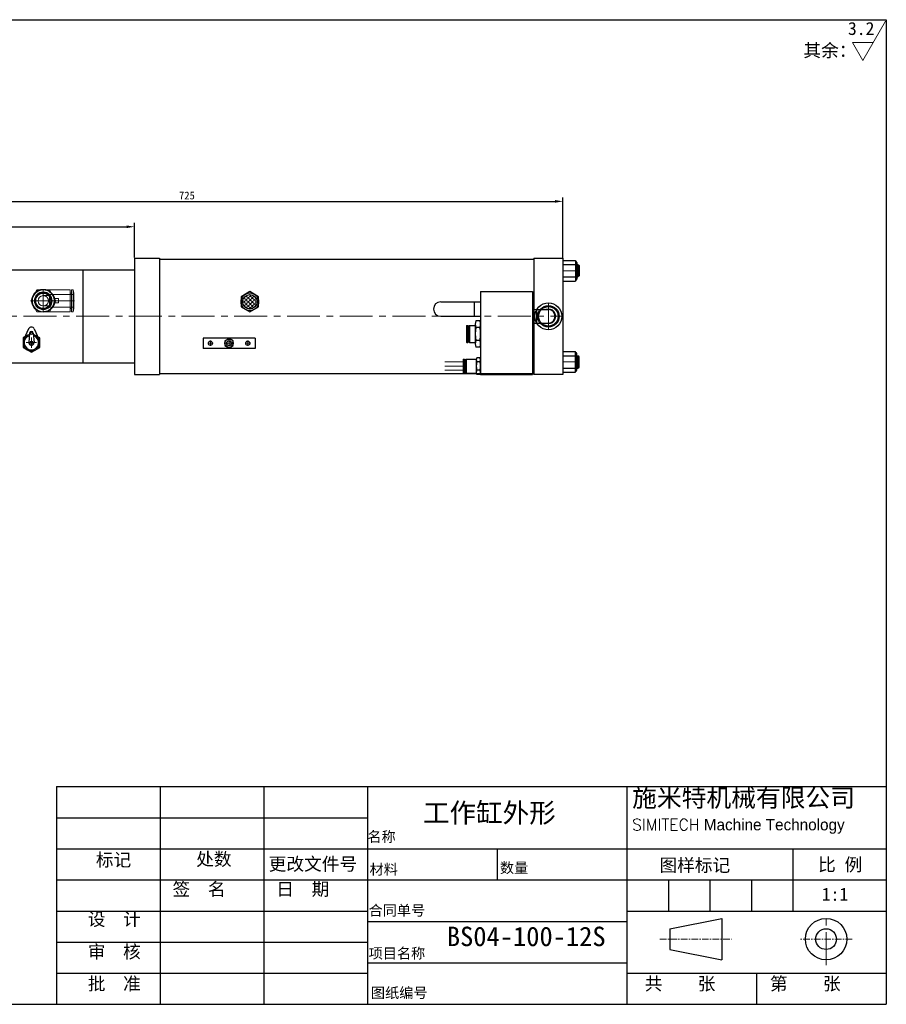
# Model space of a CAD drawing. Header units: millimetres. Extents: x 4651 to 6051, y 10342 to 11292.
# Tile 2 of 2: x 5215 to 6051, y 10342 to 11292. Entities that reach past the tile are written whole.
import ezdxf

# ---------------------------------------------------------------- set-up
doc = ezdxf.new("R2010")
doc.units = ezdxf.units.MM
doc.header["$MEASUREMENT"] = 0
doc.linetypes.add('CENTER', pattern=[50.8, 31.75, -6.35, 6.35, -6.35])
doc.layers.get('Defpoints').update_dxf_attribs({"lineweight": 25})
for name, color, linetype, lineweight in [('图层1', 7, 'Continuous', 25), ('图层2', 3, 'CENTER', 13), ('图层3', 2, 'Continuous', 13), ('图层4', 1, 'Continuous', 30), ('图层7', 4, 'Continuous', 13)]:
    doc.layers.add(name, color=color, linetype=linetype, lineweight=lineweight)
doc.dimstyles.new('ISO-25', dxfattribs={"dimscale": 2, "dimtxt": 2.5, "dimasz": 2.5, "dimexe": 1.25, "dimexo": 0.625, "dimtad": 1, "dimtxsty": 'Standard', "dimcen": 2.5, "dimadec": 0, "dimazin": 0, "dimtfac": 1, "dimtmove": 0, "dimatfit": 3, "dimfxl": 1, "dimarcsym": 0})

# ---------------------------------------------------------------- blocks, each defined once
blk = doc.blocks.new('*D3726')
at = {"layer": 'Defpoints', "color": 0}
for p in [(5738.91, 11116.9), (5738.91, 11059.99), (5013.91, 11053.24)]:
    blk.add_point(p, dxfattribs=at)
at = {"layer": '图层3', "color": 0, "lineweight": -2}
for p, q in [((5013.91, 11055.12), (5013.91, 11120.65)), ((5021.41, 11116.9), (5731.41, 11116.9)), ((5738.91, 11061.87), (5738.91, 11120.65))]:
    blk.add_line(p, q, dxfattribs=at)
at = {"layer": '图层3', "color": 0}
for points in [[(5021.41, 11118.15), (5021.41, 11115.65), (5013.91, 11116.9)], [(5731.41, 11115.65), (5731.41, 11118.15), (5738.91, 11116.9)]]:
    blk.add_solid(points, dxfattribs=at)
at = {"layer": '图层3', "color": 0, "insert": (5376.41, 11122.53), "char_height": 7.5, "attachment_point": 5}
blk.add_mtext('725', dxfattribs=at)
blk = doc.blocks.new('*D3734')
at = {"layer": 'Defpoints', "color": 0}
for p in [(5325.91, 11092.42), (5325.91, 11060.99), (5013.91, 11050.99)]:
    blk.add_point(p, dxfattribs=at)
at = {"layer": '图层3', "color": 0, "lineweight": -2}
for p, q in [((5013.91, 11052.87), (5013.91, 11096.17)), ((5325.91, 11062.87), (5325.91, 11096.17)), ((5021.41, 11092.42), (5318.41, 11092.42))]:
    blk.add_line(p, q, dxfattribs=at)
at = {"layer": '图层3', "color": 0}
for points in [[(5021.41, 11093.67), (5021.41, 11091.17), (5013.91, 11092.42)], [(5318.41, 11091.17), (5318.41, 11093.67), (5325.91, 11092.42)]]:
    blk.add_solid(points, dxfattribs=at)
at = {"layer": '图层3', "color": 0, "insert": (5169.91, 11098.05), "char_height": 7.5, "attachment_point": 5}
blk.add_mtext('312', dxfattribs=at)

msp = doc.modelspace()

# ---------------------------------------------------------------- hatches: boundary and pattern name
at = {"layer": '图层7'}
h = msp.add_hatch(dxfattribs=at)
h.set_pattern_fill('ANGLE', color=256, scale=0.4, angle=315, style=0)
h.set_pattern_definition([(315, (6077.567, 11069.2106), (1.975656, 1.975656), [2.032, -0.762]), (45, (6077.567, 11069.2106), (-1.975656, 1.975656), [2.032, -0.762])])
h.paths.add_polyline_path([(5430.131, 11020.029, 1), (5443.981, 11020.029, 1)])

# ---------------------------------------------------------------- linework, layer by layer
at = {"layer": '图层1'}
for p, q in [((5325.906, 11061.991), (5325.906, 10949.991)), ((5325.906, 11061.991), (5349.906, 11061.991)), ((5349.906, 11061.991), (5349.906, 10949.991)), ((5349.906, 11060.991), (5710.906, 11060.991)), ((5710.906, 11061.991), (5738.906, 11061.991)), ((5710.906, 11061.991), (5710.906, 10950.991)), ((5710.906, 11061.991), (5710.906, 10950.991)), ((5738.906, 11061.991), (5738.906, 10949.991)), ((5738.906, 11059.991), (5750.906, 11059.991)), ((5750.906, 11059.991), (5750.906, 11039.991)), ((5751.406, 11058.991), (5751.406, 11058.991)), ((5187.906, 11050.991), (5325.906, 11050.991)), ((5275.906, 11050.991), (5275.906, 10960.991)), ((5738.906, 11055.991), (5750.906, 11055.991)), ((5752.406, 11057.991), (5752.406, 11041.991)), ((5752.406, 11055.991), (5753.406, 11055.991)), ((5753.406, 11055.991), (5754.406, 11054.991)), ((5753.406, 11055.991), (5753.406, 11043.991)), ((5754.406, 11054.991), (5754.406, 11044.991)), ((5738.906, 11043.991), (5750.906, 11043.991)), ((5738.906, 11039.991), (5750.906, 11039.991)), ((5751.406, 11040.991), (5751.406, 11040.991)), ((5752.406, 11043.991), (5753.406, 11043.991)), ((5754.406, 11044.991), (5753.406, 11043.991)), ((5437.056, 11029.844), (5428.556, 11024.936)), ((5445.556, 11024.936), (5437.056, 11029.844)), ((5659.406, 11029.991), (5659.406, 10949.991)), ((5659.406, 11029.991), (5709.406, 11029.991)), ((5709.406, 11029.991), (5709.406, 10949.991)), ((5428.556, 11024.936), (5428.556, 11015.121)), ((5445.556, 11015.121), (5445.556, 11024.936)), ((5428.556, 11015.121), (5437.056, 11010.214)), ((5437.056, 11010.214), (5445.556, 11015.121)), ((5621.097, 11019.991), (5659.406, 11019.991)), ((5653.406, 11019.991), (5653.406, 11005.991)), ((5709.406, 11012.491), (5713.406, 11012.991)), ((5713.406, 11012.991), (5713.406, 10998.991)), ((5713.406, 11012.491), (5724.906, 11012.491)), ((5621.097, 11005.991), (5659.406, 11005.991)), ((5658.906, 11001.692), (5654.906, 11001.692)), ((5223.761, 10993.868), (5219.215, 10983.952)), ((5229.215, 10993.868), (5233.76, 10983.952)), ((5646.206, 10997.141), (5645.906, 10996.841)), ((5645.906, 10996.841), (5645.906, 10981.141)), ((5646.206, 10997.141), (5647.106, 10997.141)), ((5646.206, 10997.141), (5646.206, 10980.841)), ((5647.106, 10997.141), (5647.406, 10996.841)), ((5647.106, 10997.141), (5647.106, 10980.841)), ((5647.406, 10996.841), (5647.406, 10981.141)), ((5647.406, 10995.991), (5648.406, 10995.991)), ((5648.706, 10997.141), (5648.406, 10996.841)), ((5648.406, 10996.841), (5648.406, 10981.141)), ((5648.706, 10997.141), (5654.406, 10997.141)), ((5648.706, 10997.141), (5648.706, 10980.841)), ((5654.406, 10998.517), (5654.406, 10979.464)), ((5658.906, 10995.342), (5654.906, 10995.342)), ((5659.406, 10998.517), (5659.406, 10979.464)), ((5709.406, 10999.491), (5713.406, 10998.991)), ((5710.906, 10949.991), (5710.906, 10999.303)), ((5713.406, 10999.491), (5724.906, 10999.491)), ((5220.278, 10986.271), (5218.488, 10985.237)), ((5218.488, 10985.237), (5218.488, 10976)), ((5224.693, 10989.758), (5223.995, 10980.813)), ((5228.282, 10989.758), (5228.98, 10980.813)), ((5234.488, 10985.237), (5232.697, 10986.271)), ((5234.488, 10976), (5234.488, 10985.237)), ((5442.056, 10985.029), (5392.056, 10985.029)), ((5392.056, 10985.029), (5392.056, 10975.029)), ((5442.056, 10985.029), (5442.056, 10975.029)), ((5658.906, 10982.64), (5654.906, 10982.64)), ((5218.488, 10976), (5226.488, 10971.381)), ((5226.488, 10971.381), (5234.488, 10976)), ((5442.056, 10975.029), (5392.056, 10975.029)), ((5646.206, 10980.841), (5645.906, 10981.141)), ((5646.206, 10980.841), (5647.106, 10980.841)), ((5647.406, 10981.141), (5647.106, 10980.841)), ((5647.406, 10981.991), (5648.406, 10981.991)), ((5648.406, 10981.141), (5648.706, 10980.841)), ((5648.706, 10980.841), (5654.406, 10980.841)), ((5658.906, 10976.289), (5654.906, 10976.289)), ((5643.07, 10964.791), (5642.67, 10964.391)), ((5642.67, 10964.391), (5642.67, 10951.591)), ((5643.07, 10964.791), (5643.77, 10964.791)), ((5643.07, 10964.791), (5643.07, 10951.191)), ((5643.77, 10964.791), (5644.17, 10964.391)), ((5643.77, 10964.791), (5643.77, 10951.191)), ((5644.17, 10964.391), (5644.17, 10951.591)), ((5644.17, 10963.491), (5645.17, 10963.491)), ((5645.57, 10964.791), (5645.17, 10964.391)), ((5645.17, 10964.391), (5645.17, 10951.591)), ((5645.57, 10964.791), (5645.57, 10951.191)), ((5645.57, 10964.791), (5655.469, 10964.791)), ((5655.406, 10964.072), (5655.406, 10951.909)), ((5658.906, 10966.074), (5655.906, 10966.074)), ((5738.906, 10971.991), (5750.906, 10971.991)), ((5738.906, 10967.991), (5750.906, 10967.991)), ((5750.906, 10951.991), (5750.906, 10971.991)), ((5751.406, 10970.991), (5751.406, 10970.991)), ((5752.406, 10953.991), (5752.406, 10969.991)), ((5752.406, 10967.991), (5753.406, 10967.991)), ((5753.406, 10955.991), (5753.406, 10967.991)), ((5754.406, 10966.991), (5753.406, 10967.991)), ((5754.406, 10956.991), (5754.406, 10966.991)), ((5187.906, 10960.991), (5325.906, 10960.991)), ((5658.906, 10962.032), (5655.906, 10962.032)), ((5658.906, 10953.949), (5655.906, 10953.949)), ((5738.906, 10955.991), (5750.906, 10955.991)), ((5752.406, 10955.991), (5753.406, 10955.991)), ((5753.406, 10955.991), (5754.406, 10956.991)), ((5325.906, 10949.991), (5349.906, 10949.991)), ((5349.906, 10950.991), (5710.906, 10950.991)), ((5643.07, 10951.191), (5642.67, 10951.591)), ((5643.07, 10951.191), (5643.77, 10951.191)), ((5644.17, 10951.591), (5643.77, 10951.191)), ((5644.17, 10952.491), (5645.17, 10952.491)), ((5645.57, 10951.191), (5645.17, 10951.591)), ((5645.57, 10951.191), (5655.469, 10951.191)), ((5658.906, 10949.908), (5655.906, 10949.908)), ((5659.406, 10949.991), (5709.406, 10949.991)), ((5738.906, 10949.991), (5710.906, 10949.991)), ((5738.906, 10951.991), (5750.906, 10951.991)), ((5751.406, 10952.991), (5751.406, 10952.991)), ((5350.648, 10552.202), (5350.648, 10342.202)), ((5450.648, 10552.202), (5450.648, 10342.202)), ((5550.648, 10552.202), (5550.648, 10342.202)), ((5800.648, 10552.202), (5800.648, 10342.202)), ((5250.648, 10522.202), (5550.648, 10522.202)), ((5250.648, 10492.202), (6050.648, 10492.202)), ((5675.648, 10492.202), (5675.648, 10462.202)), ((5960.648, 10492.202), (5960.648, 10432.202)), ((5250.648, 10462.202), (6050.648, 10462.202)), ((5840.648, 10462.202), (5840.648, 10432.202)), ((5880.648, 10462.202), (5880.648, 10432.202)), ((5920.648, 10462.202), (5920.648, 10432.202)), ((5250.648, 10432.202), (5550.648, 10432.202)), ((5800.648, 10432.202), (6050.648, 10432.202)), ((5550.648, 10422.202), (5800.648, 10422.202)), ((5841.994, 10415.082), (5891.994, 10425.082)), ((5891.994, 10425.082), (5891.994, 10385.082)), ((5841.994, 10415.082), (5841.994, 10395.082)), ((5250.648, 10402.202), (5550.648, 10402.202)), ((5841.994, 10395.082), (5891.994, 10385.082)), ((5550.648, 10382.202), (5800.648, 10382.202)), ((5250.648, 10372.202), (5550.648, 10372.202)), ((5800.648, 10372.202), (6050.648, 10372.202)), ((5925.648, 10372.202), (5925.648, 10342.202))]:
    msp.add_line(p, q, dxfattribs=at)
msp.add_lwpolyline([(5413.056, 10977.719), (5417.056, 10975.41), (5421.056, 10977.719), (5421.056, 10982.338), (5417.056, 10984.648), (5413.056, 10982.338)], close=True, dxfattribs=at)
for centre, radius in [((5237.906, 11020.991), 11), ((5237.906, 11020.991), 7.5), ((5437.056, 11020.029), 8.5), ((5437.056, 11020.029), 6.925), ((5724.906, 11005.991), 13), ((5724.906, 11005.991), 10.412), ((5724.906, 11005.991), 9.4), ((5724.906, 11005.991), 9.4), ((5226.488, 10980.618), 1.5), ((5226.488, 10989.618), 1), ((5399.056, 10980.029), 2), ((5417.056, 10980.029), 4), ((5417.056, 10980.029), 2.5), ((5435.056, 10980.029), 2), ((5992.624, 10405.082), 20), ((5992.624, 10405.082), 10)]:
    msp.add_circle(centre, radius, dxfattribs=at)
for centre, radius, start, end in [((5751.406, 11059.491), 0.5, 180, 270), ((5751.406, 11057.991), 1, 0, 90), ((5751.406, 11040.491), 0.5, 90, 180), ((5751.406, 11041.991), 1, 270, 0), ((5621.097, 11012.991), 7, 90, 270), ((5724.906, 11005.991), 7, 248.213211, 111.786789), ((5724.906, 11005.991), 6.5, 270, 90), ((5664.739, 10998.517), 10.333, 162.103449, 197.896551), ((5649.073, 10998.517), 10.333, 342.103449, 17.896551), ((5226.488, 10992.618), 3, 24.624318, 155.375682), ((5694.989, 10988.991), 40.583, 170.996825, 189.003175), ((5618.823, 10988.991), 40.583, 350.996825, 9.003175), ((5226.488, 10980.618), 8, 103.749113, 76.250887), ((5226.488, 10980.618), 7, 106.463989, 73.536011), ((5226.488, 10989.618), 1.8, 4.460844, 175.539156), ((5664.739, 10979.464), 10.333, 162.103449, 197.896551), ((5649.073, 10979.464), 10.333, 342.103449, 17.896551), ((5226.488, 10980.618), 2.5, 175.539156, 4.460844), ((5659.739, 10964.053), 4.333, 152.201937, 207.798063), ((5655.073, 10964.053), 4.333, 332.201937, 27.798063), ((5751.406, 10971.491), 0.5, 180, 270), ((5751.406, 10969.991), 1, 0, 90), ((5671.989, 10957.991), 16.583, 165.894646, 194.105354), ((5659.739, 10951.929), 4.333, 152.201937, 207.798063), ((5642.823, 10957.991), 16.583, 345.894646, 14.105354), ((5655.073, 10951.929), 4.333, 332.201937, 27.798063), ((5751.406, 10953.991), 1, 270, 0), ((5751.406, 10952.491), 0.5, 90, 180)]:
    msp.add_arc(centre, radius, start, end, dxfattribs=at)
at = {"layer": '图层2', "ltscale": 0.5}
for p, q in [((5738.906, 11049.991), (5754.406, 11049.991)), ((5738.906, 10961.991), (5754.406, 10961.991))]:
    msp.add_line(p, q, dxfattribs=at)
at = {"layer": '图层2'}
for p, q in [((5237.906, 11030.991), (5237.906, 11010.991)), ((5227.906, 11020.991), (5247.906, 11020.991)), ((5724.906, 11018.991), (5724.906, 10992.991)), ((5724.906, 11018.991), (5724.906, 10992.991)), ((4964.906, 11005.991), (5738.906, 11005.991)), ((5226.488, 10985.618), (5226.488, 10975.618)), ((5399.056, 10982.529), (5399.056, 10977.529)), ((5417.056, 10982.529), (5417.056, 10977.529)), ((5435.056, 10982.529), (5435.056, 10977.529)), ((5221.488, 10980.618), (5231.488, 10980.618)), ((5401.556, 10980.029), (5396.556, 10980.029)), ((5419.556, 10980.029), (5414.556, 10980.029)), ((5437.556, 10980.029), (5432.556, 10980.029)), ((5992.624, 10380.082), (5992.624, 10430.082))]:
    msp.add_line(p, q, dxfattribs=at)
at = {"layer": '图层2', "ltscale": 0.2}
for p, q in [((5832.368, 10405.082), (5901.512, 10405.082)), ((6017.624, 10405.082), (5967.624, 10405.082))]:
    msp.add_line(p, q, dxfattribs=at)
at = {"layer": '图层3'}
for p, q in [((6028.049, 11252.816), (6049.999, 11290.834)), ((6017.945, 11270.316), (6038.152, 11270.316)), ((6028.049, 11252.816), (6017.945, 11270.316))]:
    msp.add_line(p, q, dxfattribs=at)
at = {"layer": '图层4'}
for p, q in [((4650.648, 11292.202), (6050.648, 11292.202)), ((6050.648, 11292.202), (6050.648, 10342.202)), ((5250.648, 10552.202), (6050.648, 10552.202)), ((5250.648, 10552.202), (5250.648, 10342.202)), ((4650.648, 10342.202), (6050.648, 10342.202)), ((5100.648, 10342.202), (6050.648, 10342.202))]:
    msp.add_line(p, q, dxfattribs=at)
at = {"layer": '图层7'}
for p, q in [((5754.406, 11054.991), (5752.406, 11054.991)), ((5754.406, 11044.991), (5752.406, 11044.991)), ((5231.844, 11031.491), (5225.782, 11020.991)), ((5263.906, 11031.491), (5231.844, 11031.491)), ((5237.906, 11009.934), (5237.906, 11032.048)), ((5237.906, 11010.491), (5237.906, 11031.491)), ((5250.03, 11020.991), (5243.968, 11031.491)), ((5263.906, 11010.491), (5263.906, 11031.491)), ((5265.219, 11010.491), (5265.219, 11031.491)), ((5266.851, 11031.491), (5265.219, 11031.491)), ((5266.851, 11010.491), (5266.851, 11031.491)), ((5267.406, 11028.341), (5266.851, 11031.491)), ((5225.782, 11020.991), (5231.844, 11010.491)), ((5226.849, 11020.991), (5267.963, 11020.991)), ((5243.906, 11025.991), (5237.906, 11025.991)), ((5243.906, 11014.991), (5243.906, 11026.991)), ((5267.406, 11026.991), (5243.906, 11026.991)), ((5243.968, 11010.491), (5250.03, 11020.991)), ((5252.606, 11023.091), (5248.194, 11023.091)), ((5248.406, 11018.891), (5248.406, 11023.091)), ((5252.606, 11018.891), (5252.606, 11023.091)), ((5265.219, 11028.341), (5263.906, 11028.341)), ((5267.406, 11013.641), (5267.406, 11028.341)), ((5237.906, 11015.991), (5243.906, 11015.991)), ((5243.906, 11014.991), (5267.406, 11014.991)), ((5248.194, 11018.891), (5252.606, 11018.891)), ((5263.906, 11013.641), (5265.219, 11013.641)), ((5266.851, 11010.491), (5267.406, 11013.641)), ((5709.468, 11011.995), (5713.406, 11012.487)), ((5231.844, 11010.491), (5263.906, 11010.491)), ((5265.219, 11010.491), (5266.851, 11010.491)), ((5709.406, 10999.995), (5713.406, 10999.495)), ((5754.406, 10966.991), (5752.406, 10966.991)), ((5642.67, 10961.991), (5625.128, 10961.991)), ((5642.67, 10957.991), (5625.128, 10957.991)), ((5642.67, 10953.991), (5625.128, 10953.991)), ((5754.406, 10956.991), (5752.406, 10956.991))]:
    msp.add_line(p, q, dxfattribs=at)
for points in [[(5237.906, 11031.491), (5238.305, 11031.483), (5239.102, 11031.422), (5239.891, 11031.301), (5240.282, 11031.218), (5240.669, 11031.121), (5241.431, 11030.881), (5242.173, 11030.585), (5242.89, 11030.233), (5243.578, 11029.827), (5244.233, 11029.371), (5244.547, 11029.124), (5244.851, 11028.866), (5245.194, 11028.55), (5245.289, 11028.457), (5245.383, 11028.362), (5245.43, 11028.315), (5245.476, 11028.267), (5245.568, 11028.17), (5245.658, 11028.073), (5245.747, 11027.974), (5245.835, 11027.874), (5245.922, 11027.773), (5245.965, 11027.722), (5246.007, 11027.671), (5246.091, 11027.567), (5246.174, 11027.463), (5246.255, 11027.358), (5246.336, 11027.251), (5246.414, 11027.144), (5246.453, 11027.09), (5246.492, 11027.036), (5246.568, 11026.926), (5246.642, 11026.816), (5246.715, 11026.705), (5246.787, 11026.592), (5246.857, 11026.479), (5246.892, 11026.423), (5246.926, 11026.366), (5246.994, 11026.251), (5247.06, 11026.135), (5247.124, 11026.019), (5247.187, 11025.901), (5247.249, 11025.783), (5247.279, 11025.724), (5247.309, 11025.664), (5247.367, 11025.545), (5247.424, 11025.424), (5247.452, 11025.364), (5247.48, 11025.303), (5247.533, 11025.182), (5247.586, 11025.059), (5247.611, 11024.998), (5247.637, 11024.936), (5247.686, 11024.813), (5247.734, 11024.688), (5247.78, 11024.563), (5247.824, 11024.438), (5247.867, 11024.312), (5247.888, 11024.249), (5247.908, 11024.185), (5247.948, 11024.058), (5247.986, 11023.931), (5248.023, 11023.802), (5248.057, 11023.674), (5248.091, 11023.545), (5248.107, 11023.48), (5248.122, 11023.416), (5248.152, 11023.286), (5248.18, 11023.156), (5248.194, 11023.091)], [(5237.906, 11025.991), (5237.979, 11025.99), (5238.124, 11025.986), (5238.269, 11025.977), (5238.342, 11025.972), (5238.414, 11025.965), (5238.559, 11025.948), (5238.703, 11025.927), (5238.846, 11025.902), (5238.988, 11025.872), (5239.13, 11025.839), (5239.2, 11025.82), (5239.27, 11025.801), (5239.41, 11025.759), (5239.548, 11025.714), (5239.684, 11025.664), (5239.82, 11025.61), (5239.953, 11025.553), (5240.019, 11025.522), (5240.085, 11025.491), (5240.215, 11025.426), (5240.343, 11025.357), (5240.406, 11025.321), (5240.469, 11025.284), (5240.593, 11025.208), (5240.714, 11025.128), (5240.774, 11025.086), (5240.833, 11025.044), (5240.95, 11024.957), (5241.064, 11024.867), (5241.175, 11024.774), (5241.284, 11024.677), (5241.39, 11024.577), (5241.442, 11024.526), (5241.493, 11024.474), (5241.593, 11024.369), (5241.689, 11024.26), (5241.783, 11024.149), (5241.873, 11024.035), (5241.96, 11023.918), (5242.002, 11023.859), (5242.043, 11023.799), (5242.123, 11023.677), (5242.199, 11023.553), (5242.272, 11023.427), (5242.341, 11023.299), (5242.406, 11023.169), (5242.438, 11023.104), (5242.468, 11023.038), (5242.526, 11022.904), (5242.579, 11022.769), (5242.629, 11022.632), (5242.675, 11022.494), (5242.716, 11022.355), (5242.736, 11022.285), (5242.754, 11022.214), (5242.788, 11022.073), (5242.817, 11021.93), (5242.842, 11021.787), (5242.863, 11021.643), (5242.88, 11021.499), (5242.887, 11021.426), (5242.893, 11021.354), (5242.901, 11021.209), (5242.906, 11021.063), (5242.906, 11020.991), (5242.906, 11020.918), (5242.901, 11020.773), (5242.893, 11020.627), (5242.887, 11020.555), (5242.88, 11020.483), (5242.863, 11020.338), (5242.842, 11020.194), (5242.817, 11020.051), (5242.788, 11019.909), (5242.754, 11019.767), (5242.736, 11019.697), (5242.716, 11019.627), (5242.675, 11019.487), (5242.629, 11019.349), (5242.579, 11019.212), (5242.526, 11019.077), (5242.468, 11018.944), (5242.438, 11018.878), (5242.406, 11018.812), (5242.341, 11018.682), (5242.272, 11018.554), (5242.199, 11018.428), (5242.123, 11018.304), (5242.043, 11018.183), (5242.002, 11018.123), (5241.96, 11018.064), (5241.873, 11017.947), (5241.783, 11017.833), (5241.689, 11017.721), (5241.593, 11017.613), (5241.493, 11017.507), (5241.442, 11017.455), (5241.39, 11017.404), (5241.284, 11017.304), (5241.175, 11017.208), (5241.064, 11017.114), (5240.95, 11017.024), (5240.833, 11016.937), (5240.774, 11016.895), (5240.714, 11016.854), (5240.593, 11016.774), (5240.469, 11016.697), (5240.406, 11016.661), (5240.343, 11016.625), (5240.215, 11016.556), (5240.085, 11016.49), (5240.019, 11016.459), (5239.953, 11016.429), (5239.82, 11016.371), (5239.684, 11016.318), (5239.548, 11016.268), (5239.41, 11016.222), (5239.27, 11016.18), (5239.2, 11016.161), (5239.13, 11016.143), (5238.988, 11016.109), (5238.846, 11016.08), (5238.703, 11016.055), (5238.559, 11016.033), (5238.414, 11016.017), (5238.342, 11016.01), (5238.269, 11016.004), (5238.124, 11015.995), (5237.979, 11015.991), (5237.906, 11015.991)], [(5248.194, 11018.891), (5248.18, 11018.826), (5248.152, 11018.695), (5248.122, 11018.566), (5248.107, 11018.501), (5248.091, 11018.436), (5248.057, 11018.307), (5248.023, 11018.179), (5247.986, 11018.051), (5247.948, 11017.923), (5247.908, 11017.796), (5247.888, 11017.733), (5247.867, 11017.67), (5247.824, 11017.544), (5247.78, 11017.418), (5247.734, 11017.293), (5247.686, 11017.169), (5247.637, 11017.045), (5247.611, 11016.984), (5247.586, 11016.922), (5247.533, 11016.8), (5247.48, 11016.678), (5247.452, 11016.617), (5247.424, 11016.557), (5247.367, 11016.437), (5247.309, 11016.317), (5247.279, 11016.258), (5247.249, 11016.198), (5247.187, 11016.08), (5247.124, 11015.963), (5247.06, 11015.846), (5246.994, 11015.731), (5246.926, 11015.616), (5246.892, 11015.559), (5246.857, 11015.502), (5246.787, 11015.389), (5246.715, 11015.277), (5246.642, 11015.166), (5246.568, 11015.055), (5246.492, 11014.946), (5246.453, 11014.892), (5246.414, 11014.838), (5246.336, 11014.73), (5246.255, 11014.624), (5246.174, 11014.518), (5246.091, 11014.414), (5246.007, 11014.311), (5245.965, 11014.26), (5245.922, 11014.209), (5245.835, 11014.108), (5245.747, 11014.008), (5245.658, 11013.909), (5245.568, 11013.811), (5245.476, 11013.714), (5245.43, 11013.667), (5245.383, 11013.619), (5245.289, 11013.525), (5245.194, 11013.432), (5244.851, 11013.116), (5244.547, 11012.857), (5244.233, 11012.611), (5243.578, 11012.154), (5242.89, 11011.749), (5242.173, 11011.397), (5241.431, 11011.1), (5240.669, 11010.861), (5240.282, 11010.763), (5239.891, 11010.68), (5239.102, 11010.559), (5238.305, 11010.498), (5237.906, 11010.491)]]:
    msp.add_lwpolyline(points, dxfattribs=at)
for radius in [8.506, 8.159, 7.275]:
    msp.add_circle((5237.906, 11020.991), radius, dxfattribs=at)
for centre, radius, start, end in [((5237.906, 11020.991), 10.5, 90, 270), ((5237.906, 11020.991), 8.302, 270, 180), ((5237.906, 11020.991), 7.475, 75, 15), ((5237.906, 11020.991), 5, 90, 270), ((5237.906, 11020.991), 10.5, 348.463041, 11.536959), ((5724.906, 11005.991), 10.4, 90, 0), ((5417.056, 10980.029), 2.1, 180, 90)]:
    msp.add_arc(centre, radius, start, end, dxfattribs=at)

# ---------------------------------------------------------------- texts
at = {"layer": '图层3'}
msp.add_text('3.2', height=12.5, dxfattribs=at).set_placement((6013.666, 11277.459))
at = {"layer": '图层3', "attachment_point": 1}
for s, insert, char_height, width in [('{\\f宋体|b0|i0|c134|p54;其余：}', (5970.738, 11268.778), 12.5, 1.243449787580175e-13), ('{\\fLiSu|b0|i0|c134|p49;施米特机械有限公司\\P\\Ftxt.shx|c0;\\H0.6286x;SIMITECH\\fLiSu|b0|i0|c134|p49; Machine Technology}', (5805.614, 10550.22), 17.5, 259.9168), ('{\\f宋体|b0|i0|c134|p54;BS04-100-12S}', (5627.002, 10417.082), 18.75, 136.63704)]:
    msp.add_mtext(s, dxfattribs=dict(at, insert=insert, char_height=char_height, width=width))
for s, insert, char_height in [('{\\f隶书|b0|i0|c134|p49;\\C2;工作缸外形}', (5604.048, 10536.363), 18.75), ('{\\f宋体|b0|i0|c134|p54;名称}', (5550.377, 10508.903), 10), ('{\\f宋体|b0|i0|c134|p54;标记}', (5288.625, 10487.866), 12.5), ('{\\f宋体|b0|i0|c134|p54;处数}', (5385.38, 10488.511), 12.5), ('{\\f宋体|b0|i0|c134|p54;更改文件号}', (5455.227, 10483.841), 12.5), ('{\\f宋体|b0|i0|c134|p54;材料}', (5552.488, 10477.445), 10), ('{\\fSimSun|b0|i0|c134|p54;数量}', (5678.192, 10478.851), 10), ('{\\f宋体|b0|i0|c134|p54;图样标记}', (5831.946, 10482.651), 12.5), ('{\\f宋体|b0|i0|c134|p54;比 例}', (5984.919, 10483.226), 12.5), ('{\\f宋体|b0|i0|c134|p54;签  名}', (5362.554, 10459.513), 12.5), ('{\\f宋体|b0|i0|c134|p54;日  期}', (5462.554, 10459.653), 12.5), ('{\\f宋体|b0|i0|c134|p54;1:1}', (5988.421, 10454.621), 12.5), ('{\\f宋体|b0|i0|c134|p54;设  计}', (5280.801, 10430.565), 12.5), ('{\\fSimSun|b0|i0|c134|p54;合同单号}', (5551.577, 10437.828), 10), ('{\\f宋体|b0|i0|c134|p54;审  核}', (5280.801, 10399.244), 12.5), ('{\\fSimSun|b0|i0|c134|p54;项目名称}', (5551.577, 10396.441), 10), ('{\\fSimSun|b0|i0|c134|p54;批  准}', (5280.801, 10368.388), 12.5), ('{\\f宋体|b0|i0|c134|p54;共    张}', (5817.774, 10368.396), 12.5), ('{\\f宋体|b0|i0|c134|p54;第    张}', (5938.465, 10368.396), 12.5), ('{\\fSimSun|b0|i0|c134|p54;图纸编号}', (5553.785, 10358.278), 10)]:
    msp.add_mtext(s, dxfattribs=dict(at, insert=insert, char_height=char_height))

# ---------------------------------------------------------------- dimensions: what is measured, and where the dimension line sits
at = {"layer": '图层3'}
for base, p1, p2, override, picture, middle in [((5738.906, 11116.902), (5013.906, 11053.241), (5738.906, 11059.991), {"dimscale": 3, "dimpost": ''}, '*D3726', (5376.406, 11122.527)), ((5325.906, 11092.423), (5013.906, 11050.991), (5325.906, 11060.991), {"dimscale": 3}, '*D3734', (5169.906, 11098.048))]:
    dim = msp.add_linear_dim(base=base, p1=p1, p2=p2, dimstyle='ISO-25', override=override, dxfattribs=at)
    dim.commit()
    dim.dimension.update_dxf_attribs({"geometry": picture, "text_midpoint": middle})

doc.saveas('drawing.dxf')
